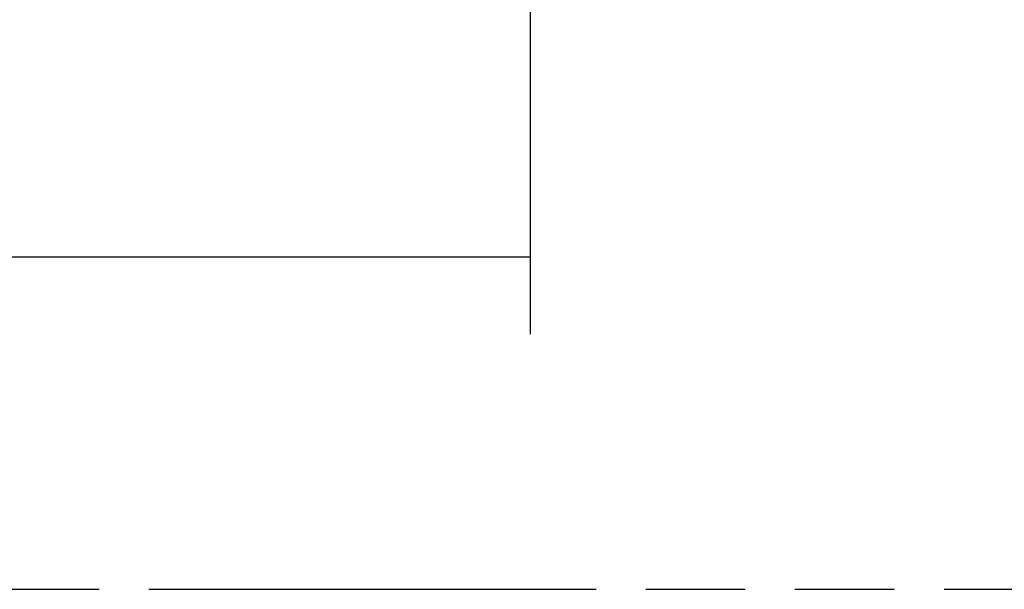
# Model space of a CAD drawing. Header units: millimetres. Extents: x 0 to 210, y 0 to 297.
# Tile 10 of 22: x 110 to 129, y 133 to 144. Entities that reach past the tile are written whole.
import ezdxf
from ezdxf.enums import TextEntityAlignment as Align

# ---------------------------------------------------------------- set-up
doc = ezdxf.new("R2010")
doc.units = ezdxf.units.MM
doc.header["$LTSCALE"] = 19.36
doc.linetypes.add('PHANTOM', pattern=[0.8, 0.45, -0.05, 0.1, -0.05, 0.1, -0.05])
doc.layers.get('0').update_dxf_attribs({"linetype": 'CONTINUOUS'})
doc.layers.add('DEFAULT_3', color=7, linetype='PHANTOM')
doc.layers.add('Z_DIM_2D', color=7, linetype='CONTINUOUS')
doc.styles.add('TEXTSTYLE_3', font='helveticaneueltw1g-ltcn.otf')
doc.dimstyles.new('DIMSTYLE_1', dxfattribs={"dimtxt": 2.1, "dimasz": 3.5, "dimexe": 1.5, "dimexo": 0, "dimgap": 0.525, "dimtad": 1, "dimdec": 3, "dimlfac": 2.857143, "dimdsep": 46, "dimtxsty": 'TEXTSTYLE_3', "dimblk": '_FILLED', "dimblk1": '_FILLED', "dimblk2": '_FILLED', "dimcen": 0.09, "dimclrt": 5, "dimadec": 3, "dimazin": 2, "dimtp": 0.5, "dimtm": 0.5, "dimtfac": 1, "dimtdec": 3, "dimtofl": 0, "dimtmove": 0, "dimatfit": 3, "dimldrblk": '_FILLED', "dimfxl": 1, "dimtolj": 1, "dimarcsym": 0})

# ---------------------------------------------------------------- blocks, each defined once
blk = doc.blocks.new('*D0')
at = {"layer": 'Z_DIM_2D', "color": 2, "linetype": 'CONTINUOUS'}
for p, q in [((56.786, 145.093), (56.786, 137.652)), ((119.506, 145.093), (119.506, 137.652)), ((56.786, 139.152), (88.146, 139.152)), ((119.506, 139.152), (88.146, 139.152))]:
    blk.add_line(p, q, dxfattribs=at)
at = {"layer": 'Z_DIM_2D', "color": 5, "linetype": 'CONTINUOUS', "style": 'TEXTSTYLE_3'}
blk.add_text('179.2', height=2.1, dxfattribs=at).set_placement((88.146, 139.677), align=Align.CENTER)
blk = doc.blocks.new('_FILLED')
at = {"color": 0, "linetype": 'BYBLOCK'}
blk.add_solid([(0, 0), (-1, 0.125), (-1, -0.125)], dxfattribs=at)
blk = doc.blocks.new('_NONE')

msp = doc.modelspace()

# ---------------------------------------------------------------- linework, layer by layer
at = {"layer": 'DEFAULT_3', "color": 7, "linetype": 'PHANTOM'}
msp.add_line((50.12864, 132.68), (150.12864, 132.68), dxfattribs=at)

# ---------------------------------------------------------------- dimensions: what is measured, and where the dimension line sits
at = {"layer": 'Z_DIM_2D', "color": 2, "linetype": 'CONTINUOUS'}
dim = msp.add_linear_dim(base=(119.50574, 139.15169), p1=(56.78574, 145.09255), p2=(119.50574, 145.09255), dimstyle='DIMSTYLE_1', override={"dimblk1": 'NONE', "dimblk2": 'NONE', "dimsah": 1}, dxfattribs=at)
dim.commit()
dim.dimension.update_dxf_attribs({"geometry": '*D0', "text_midpoint": (88.18101, 139.15169), "dimtype": 160})

doc.saveas('drawing.dxf')
